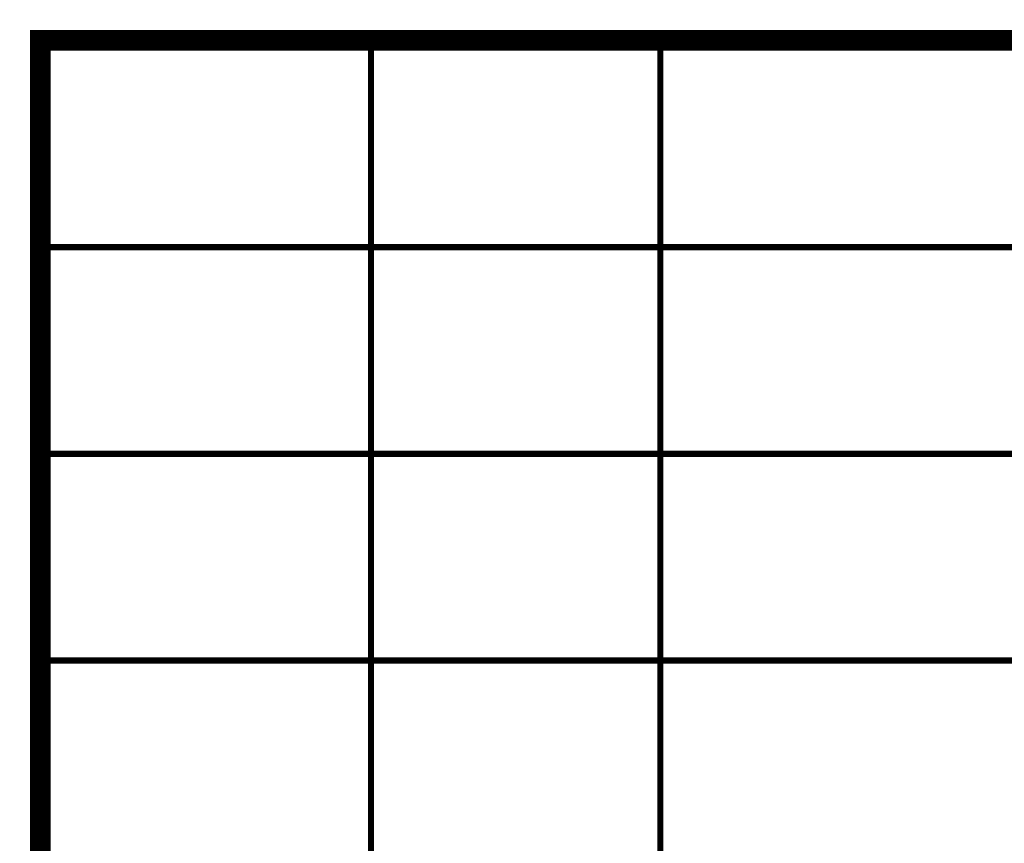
# Model space of a CAD drawing. Header units: millimetres. Extents: x 0 to 420, y 0 to 297.
# Tile 14 of 27: x 235 to 258, y 31 to 50. Entities that reach past the tile are written whole.
import ezdxf

# ---------------------------------------------------------------- set-up
doc = ezdxf.new("R2010")
doc.units = ezdxf.units.MM
doc.header["$LTSCALE"] = 23.1
doc.layers.add('GMA1347总成-02_DXF_FORMAT', color=7, linetype='CONTINUOUS')

msp = doc.modelspace()

# ---------------------------------------------------------------- linework, layer by layer
at = {"layer": 'GMA1347总成-02_DXF_FORMAT', "color": 7, "linetype": 'Continuous', "const_width": 0.5}
for points in [[(235, 4.75), (235, 50.25)], [(234.75, 50), (415, 50)]]:
    msp.add_lwpolyline(points, dxfattribs=at)
at = {"layer": 'GMA1347总成-02_DXF_FORMAT', "color": 1, "linetype": 'Continuous', "const_width": 0.15}
for points in [[(243, 25), (243, 50)], [(250, 5), (250, 50)], [(235, 45), (295, 45)], [(235, 40), (295, 40)], [(235, 35), (295, 35)]]:
    msp.add_lwpolyline(points, dxfattribs=at)

doc.saveas('drawing.dxf')
